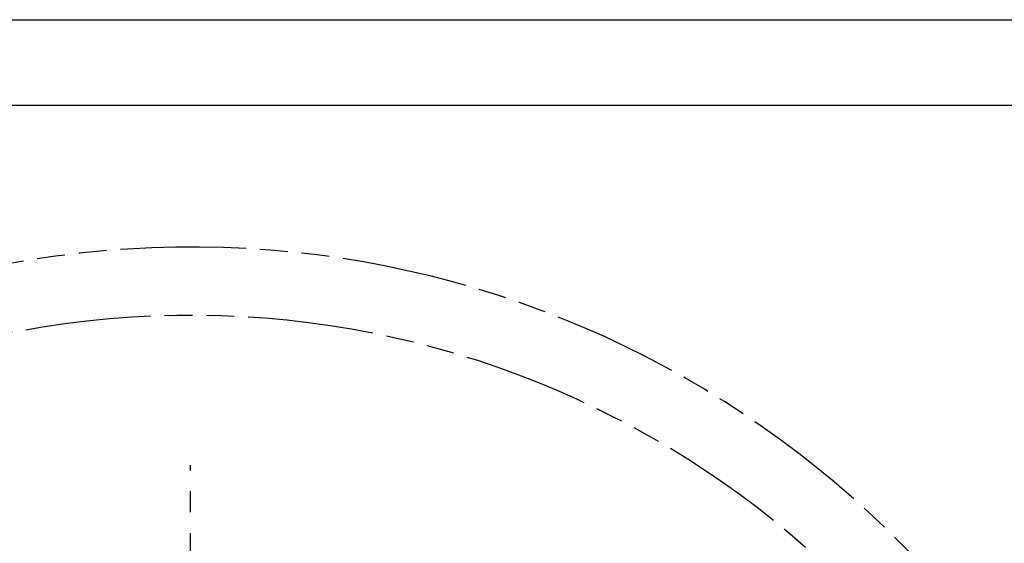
# Model space of a CAD drawing. Header units: millimetres. Extents: x 0 to 594, y 0 to 420.
# Tile 43 of 183: x 120 to 235, y 359 to 420. Entities that reach past the tile are written whole.
import ezdxf

# ---------------------------------------------------------------- set-up
doc = ezdxf.new("R2010")
doc.units = ezdxf.units.MM
doc.header["$LTSCALE"] = 32.67
doc.linetypes.add('CENTER', pattern=[0.6, 0.375, -0.075, 0.075, -0.075])
doc.linetypes.add('PHANTOM', pattern=[0.8, 0.45, -0.05, 0.1, -0.05, 0.1, -0.05])
doc.layers.get('0').update_dxf_attribs({"linetype": 'CONTINUOUS'})
doc.layers.add('CRV', color=7, linetype='CONTINUOUS')
doc.layers.add('DEFAULT_1', color=7, linetype='CENTER')

msp = doc.modelspace()

# ---------------------------------------------------------------- linework, layer by layer
at = {"color": 7, "linetype": 'Continuous'}
for p, q in [((12.37736, 420), (584.30102, 420)), ((10, 410), (584, 410))]:
    msp.add_line(p, q, dxfattribs=at)
at = {"layer": 'CRV', "color": 8, "linetype": 'PHANTOM'}
for radius in [116.9528, 108.9528]:
    msp.add_arc((139.75357, 276.42232), radius, 10, 350, dxfattribs=at)
at = {"layer": 'DEFAULT_1', "color": 7, "linetype": 'CENTER'}
msp.add_line((139.75357, 288.82232), (139.75357, 367.8363), dxfattribs=at)

doc.saveas('drawing.dxf')
